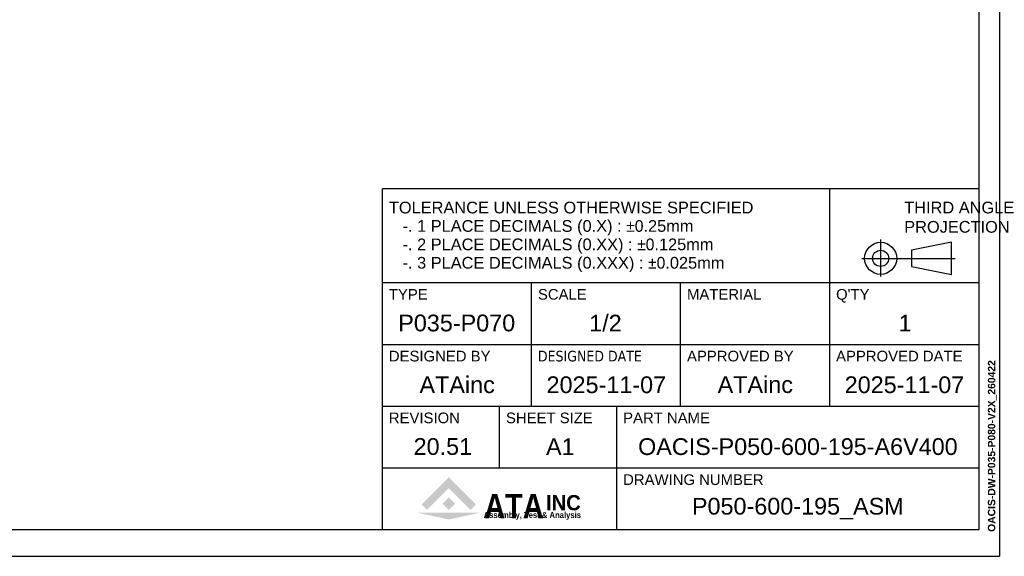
# Model space of a CAD drawing. Extents: x 0 to 2359, y -14 to 1663.
# Tile 10 of 39: x 1427 to 2359, y 0 to 508. Entities that reach past the tile are written whole.
import ezdxf
from ezdxf.enums import TextEntityAlignment as Align

# ---------------------------------------------------------------- set-up
doc = ezdxf.new("R2010")
doc.units = 0
doc.header["$LTSCALE"] = 25.4
doc.layers.get('0').update_dxf_attribs({"linetype": 'CONTINUOUS'})
doc.layers.add('ATA-TEXT', color=7, linetype='CONTINUOUS', lineweight=25)
doc.styles.add('주 문자 (ISO)', font='arial.ttf')

# ---------------------------------------------------------------- blocks, each defined once
blk = doc.blocks.new('ata-Title-A1-002')
for color, points in [(176, [(14.63, 6.49), (12.84, 8.28), (21.79, 17.23), (30.75, 8.28), (28.96, 6.49), (21.79, 13.66)]), (30, [(21.79, 10.66), (23.88, 8.57), (21.79, 6.49), (19.71, 8.57)]), (9, [(32.34, 5.64), (21.79, 3.34), (11.25, 5.64)])]:
    blk.add_hatch(color=color).paths.add_polyline_path(points)
at = {"color": 253}
for p, q in [((0, 0), (0, 112)), ((196, 112), (0, 112)), ((147, 40.6), (147, 112)), ((196, 112), (196, 0)), ((0, 81.2), (196, 81.2)), ((49, 40.6), (49, 81.2)), ((98, 40.6), (98, 81.2)), ((0, 60.9), (196, 60.9)), ((0, 40.6), (196, 40.6)), ((38.5, 20.3), (38.5, 40.6)), ((77, 0), (77, 40.6)), ((0, 20.3), (196, 20.3)), ((196, 0), (0, 0))]:
    blk.add_line(p, q, dxfattribs=at)
for p, q in [((163.75, 95.32), (163.75, 83.26)), ((187.03, 94.45), (173.85, 91.82)), ((187.03, 83.91), (187.03, 94.45)), ((173.85, 91.82), (173.85, 86.55)), ((157.57, 89.18), (188.27, 89.18)), ((173.85, 86.55), (187.03, 83.91)), ((0, 81.2), (196, 81.2))]:
    blk.add_line(p, q)
for radius in [5.27, 2.64]:
    blk.add_circle((163.75, 89.18), radius)
at = {"char_height": 3.85, "attachment_point": 1, "style": '주 문자 (ISO)'}
for s, insert, line_spacing_factor in [('TOLERANCE UNLESS OTHERWISE SPECIFIED\\P   -. 1 PLACE DECIMALS (0.X) : {\\fAIGDT|b0|i0|c2|p2;`0}.25mm\\P   -. 2 PLACE DECIMALS (0.XX) : {\\fAIGDT|b0|i0|c2|p2;`0}.125mm \\P   -. 3 PLACE DECIMALS (0.XXX) : {\\fAIGDT|b0|i0|c2|p2;`0}.025mm', (2.11, 107.8), 0.942857), ('THIRD ANGLE\\PPROJECTION', (171.5, 107.8), 0.987884)]:
    blk.add_mtext(s, dxfattribs=dict(at, insert=insert, line_spacing_factor=line_spacing_factor))
at = {"char_height": 3.5, "attachment_point": 1, "style": '주 문자 (ISO)'}
for s, insert in [('TYPE', (2.1, 79.1)), ('SCALE', (51.11, 79.1)), ('MATERIAL', (100.1, 79.1)), ("Q'TY", (149.1, 79.1)), ('DESIGNED BY', (2.1, 58.8)), ('{\\fTahoma|b0|i0|c0|p34;DESIGNED \\fTahoma|b0|i0|c129|p34;DATE}', (51.1, 58.8)), ('APPROVED BY', (100.11, 58.8)), ('APPROVED DATE', (149.1, 58.8)), ('REVISION', (2.1, 38.5)), ('SHEET SIZE', (40.6, 38.5)), ('PART NAME', (79.11, 38.5)), ('DRAWING NUMBER', (79.11, 18.2))]:
    blk.add_mtext(s, dxfattribs=dict(at, insert=insert))
at = {"color": 176, "insert": (33.46, 3.77), "char_height": 8, "width": 37.1563, "attachment_point": 7, "line_spacing_factor": 0.5, "style": '주 문자 (ISO)'}
blk.add_mtext('{\\fArial|b1|i0|c0|p34;\\W0.85;ATA}', dxfattribs=at)
at = {"color": 9, "style": '주 문자 (ISO)'}
for s, insert, char_height, attachment_point in [('{\\fArial|b1|i0|c0|p34;\\W0.95;INC}', (53.76, 6.3), 5, 7), ('{\\fArial|b1|i0|c0|p34;\\W0.9;Assembly, Test & Analysis}', (49.25, 5.84), 2, 2)]:
    blk.add_mtext(s, dxfattribs=dict(at, insert=insert, char_height=char_height, attachment_point=attachment_point))
at = {"style": '주 문자 (ISO)'}
for tag, p in [('TYPE_001', (24.5, 67.9)), ('SCALE_001', (73.5, 67.9)), ('MATERIAL_001', (122.5, 67.9)), ('QTY_001', (171.5, 67.9)), ('DESIGNED_BY_001', (24.5, 47.6)), ('APPROVED_BY_001', (122.5, 47.64)), ('APPROVED_DATE_001', (171.5, 47.6)), ('REVISION_001', (19.25, 27.3)), ('SHEET_SIZE_001', (57.75, 27.3)), ('PART_NAME_001', (136.5, 27.3)), ('DRAWING_NUMBER_001', (136.5, 7))]:
    blk.add_attdef(tag, text='', height=5.5, dxfattribs=at).set_placement(p, align=Align.MIDDLE_CENTER)
at = {"color": 7, "style": '주 문자 (ISO)'}
blk.add_attdef('DESIGNED_DATE_001', text='', height=5.5, dxfattribs=at).set_placement((73.5, 47.6), align=Align.MIDDLE_CENTER)
blk = doc.blocks.new('ata-Border-A1-002')
at = {"color": 253, "ltscale": 0.5}
for p in [(841, 594), (0, 0)]:
    blk.add_line(p, (841, 0), dxfattribs=at)
for p, q in [((834, 585), (834, 9)), ((834, 9), (7, 9))]:
    blk.add_line(p, q)

msp = doc.modelspace()

# ---------------------------------------------------------------- block references
at = {"xscale": 2.8, "yscale": 2.8, "zscale": 2.8}
msp.add_blockref('ata-Border-A1-002', (0, 0), dxfattribs=at)
ref = msp.add_blockref('ata-Title-A1-002', (1770.72, 25.2), dxfattribs=dict(xscale=2.88, yscale=2.88, zscale=2.88))
ref.add_attrib('SCALE_001', '1/2', (1966.41744, 212.83992), dxfattribs={"height": 15.84, "style": '주 문자 (ISO)'})
ref.add_attrib('TYPE_001', 'P035-P070', (1785.64992, 212.93496), dxfattribs={"height": 15.84, "style": '주 문자 (ISO)'})
ref.add_attrib('DESIGNED_BY_001', 'ATAinc', (1805.75088, 154.49472), dxfattribs={"height": 15.84, "style": '주 문자 (ISO)'})
ref.add_attrib('DESIGNED_DATE_001', '2025-11-07', (1926.0492, 154.47096), dxfattribs={"color": 7, "height": 15.84, "style": '주 문자 (ISO)'})
ref.add_attrib('APPROVED_BY_001', 'ATAinc', (2087.99088, 154.6034393), dxfattribs={"height": 15.84, "style": '주 문자 (ISO)'})
ref.add_attrib('APPROVED_DATE_001', '2025-11-07', (2208.2892, 154.47096), dxfattribs={"height": 15.84, "style": '주 문자 (ISO)'})
ref.add_attrib('PART_NAME_001', 'OACIS-P050-600-195-A6V400', (2012.6868, 95.904), dxfattribs={"height": 15.84, "style": '주 문자 (ISO)'})
ref.add_attrib('DRAWING_NUMBER_001', 'P050-600-195_ASM', (2063.66784, 39.4992), dxfattribs={"height": 15.84, "style": '주 문자 (ISO)'})
ref.add_attrib('QTY_001', '1', (2259.31776, 212.80032), dxfattribs={"height": 15.84, "style": '주 문자 (ISO)'})
ref.add_attrib('REVISION_001', '20.51', (1800.20616, 96.00696), dxfattribs={"height": 15.84, "style": '주 문자 (ISO)'})
ref.add_attrib('SHEET_SIZE_001', 'A1', (1925.54808, 95.87232), dxfattribs={"color": 7, "height": 15.84, "style": '주 문자 (ISO)'})

# ---------------------------------------------------------------- texts
at = {"layer": 'ATA-TEXT', "color": 7, "insert": (2343.8322022, 23.1397998), "char_height": 3.5, "attachment_point": 1, "rotation": 90, "line_spacing_factor": 1.027748, "style": '주 문자 (ISO)'}
msp.add_mtext('{\\fArial|b1|i0|c129|p34;\\H2.00000x;OACIS-DW-P035-P080-V2X_260422}', dxfattribs=at)

doc.saveas('drawing.dxf')
